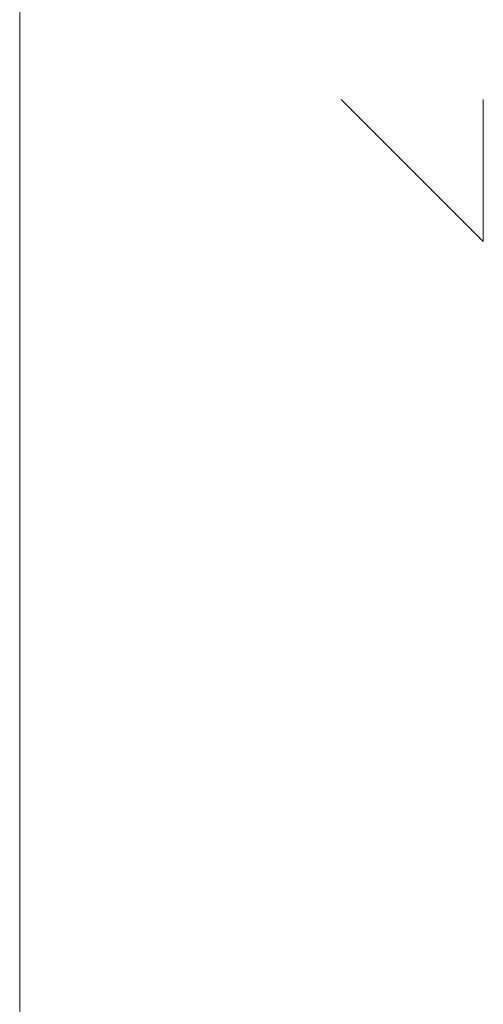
# Model space of a CAD drawing. Header units: millimetres. Extents: x -121 to 21848, y 1231 to 38988.
# Tile 18 of 44: x 8268 to 8594, y 36146 to 36839. Entities that reach past the tile are written whole.
import ezdxf

# ---------------------------------------------------------------- set-up
doc = ezdxf.new("R2010")
doc.units = ezdxf.units.MM
doc.layers.add('I-FURN-____-OTLN', color=30, linetype='Continuous', lineweight=20)
doc.layers.add('P-PIPE-____-IDEN', color=2, linetype='Continuous', lineweight=20)

# ---------------------------------------------------------------- blocks, each defined once
blk = doc.blocks.new('Прямая форма - V line-609752-В_Этаж 01_Канализация')
at = {"layer": 'I-FURN-____-OTLN', "color": 9}
blk.add_line((600, -600), (600, -3026.62), dxfattribs=at)
blk = doc.blocks.new('Прямая форма - FU - 052-609753-В_Этаж 01_Канализация')
blk.add_blockref('Прямая форма - V line-609752-В_Этаж 01_Канализация', (0, 0))
blk = doc.blocks.new('V line_ifc_RVT-1-В_Этаж 01_Канализация')
at = {"layer": 'I-FURN-____-OTLN', "color": 9, "lineweight": 20}
blk.add_blockref('Прямая форма - FU - 052-609753-В_Этаж 01_Канализация', (27423.24, 38587.58), dxfattribs=at)
blk = doc.blocks.new('ADSK_M_Трубы_Уклоны - Фактический_0_0Х0_Знак слева-556982-В_Этаж 01_Канализация')
at = {"layer": 'P-PIPE-____-IDEN'}
for q in [(2, 2), (2, 0)]:
    blk.add_line((0, 0), q, dxfattribs=at)

msp = doc.modelspace()

# ---------------------------------------------------------------- block references
at = {"lineweight": 9}
msp.add_blockref('V line_ifc_RVT-1-В_Этаж 01_Канализация', (-19755.2921, 0), dxfattribs=at)
at = {"layer": 'P-PIPE-____-IDEN', "xscale": 49.99999999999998, "yscale": 49.99999999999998, "zscale": 49.99999999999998, "rotation": 89.99999999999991}
msp.add_blockref('ADSK_M_Трубы_Уклоны - Фактический_0_0Х0_Знак слева-556982-В_Этаж 01_Канализация', (8594.4112, 36682.9333), dxfattribs=at)

doc.saveas('drawing.dxf')
